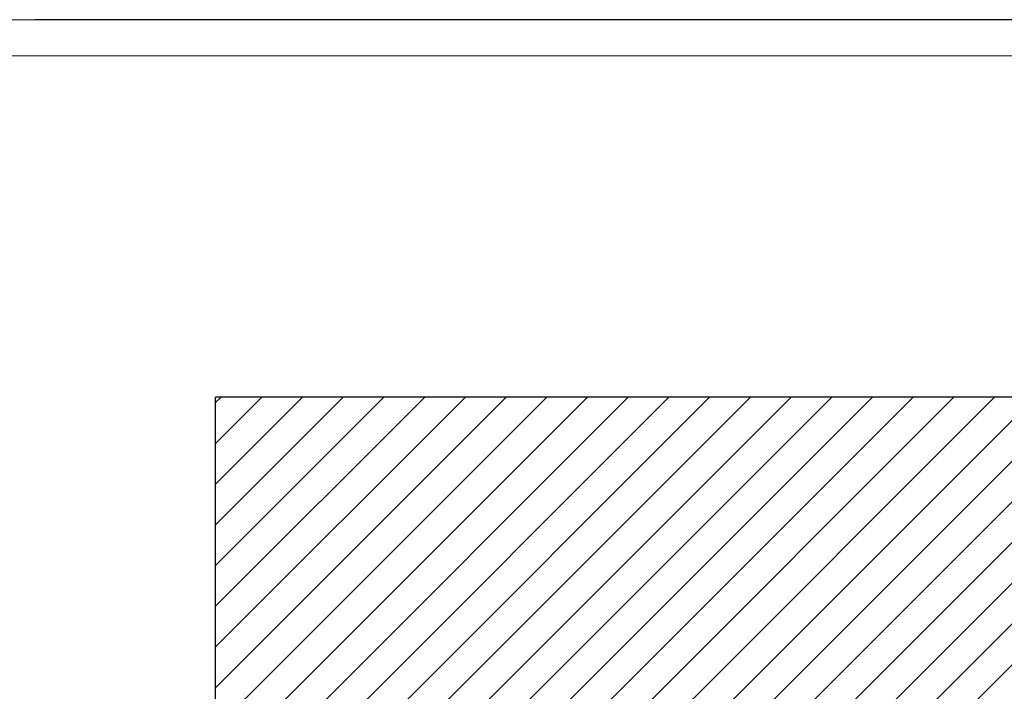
# Model space of a CAD drawing. Header units: millimetres. Extents: x 0 to 39025, y 0 to 11880.
# Tile 39 of 40: x 22571 to 25286, y 10029 to 11880. Entities that reach past the tile are written whole.
import ezdxf

# ---------------------------------------------------------------- set-up
doc = ezdxf.new("R2010")
doc.units = ezdxf.units.MM
for name, color, linetype in [('FORMAT', 7, 'Continuous'), ('ODMIKI funkcionalni', 253, 'Continuous'), ('ODMIKI varnostni', 252, 'Continuous')]:
    doc.layers.add(name, color=color, linetype=linetype)

msp = doc.modelspace()

# ---------------------------------------------------------------- hatches: boundary and pattern name
at = {"layer": 'ODMIKI funkcionalni'}
h = msp.add_hatch(dxfattribs=at)
h.set_pattern_fill('ANSI31', color=256, scale=25)
h.set_pattern_definition([(45, (13828.614, -4969.06), (-56.1266, 56.1266), [])])
h.paths.add_polyline_path([(26086.4, 10839.9), (23111.4, 10839.9), (23111.4, 8254.1), (23711.3, 8254.1), (23711.3, 9840), (25286.5, 9840), (25286.5, 8254.1), (26086.4, 8254.1)])

# ---------------------------------------------------------------- linework, layer by layer
at = {"layer": 'FORMAT', "color": 7, "linetype": 'Continuous', "lineweight": 18, "ltscale": 27}
for p, q in [((0, 11880), (28196, 11880)), ((500, 11780), (28096, 11780))]:
    msp.add_line(p, q, dxfattribs=at)
at = {"layer": 'ODMIKI funkcionalni'}
for p in [(23111.4, 8255.9), (26086.4, 10839.9)]:
    msp.add_line(p, (23111.4, 10839.9), dxfattribs=at)
at = {"layer": 'ODMIKI varnostni'}
msp.add_line((28196, 11880), (22613.6, 11880), dxfattribs=at)

doc.saveas('drawing.dxf')
